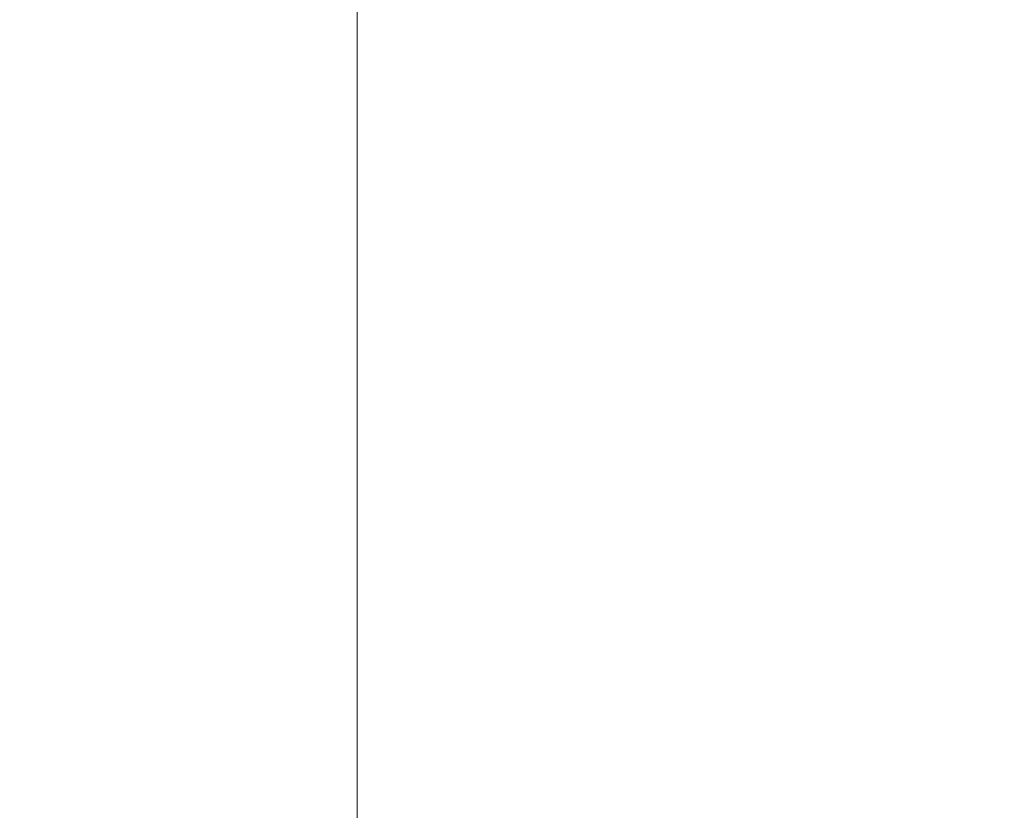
# Model space of a CAD drawing. Header units: centimetres. Extents: x -62 to 63, y 4 to 6.
# Tile 118 of 256: x -61.899 to -61.759, y 5.775 to 5.888. Entities that reach past the tile are written whole.
import ezdxf

# ---------------------------------------------------------------- set-up
doc = ezdxf.new("R2010")
doc.units = ezdxf.units.CM
doc.header["$LTSCALE"] = 2.54
doc.layers.add('Lucido design-1', color=7, linetype='Continuous')

# ---------------------------------------------------------------- blocks, each defined once
blk = doc.blocks.new('Gruppo-4-1')
at = {"color": 7, "linetype": 'Continuous', "lineweight": 9}
for points, invisible_edges in [([(-61.89957, 4.30021, -2276.22437), (-61.89205, 4.30021, -2276.22367), (-61.89205, 5.90021, -2276.22367), (-61.89957, 5.90021, -2276.22437)], 10), ([(-61.89957, 5.90021, -2277.01997), (-61.89285, 5.90021, -2277.02061), (-61.89285, 4.30021, -2277.02061), (-61.89957, 4.30021, -2277.01997)], 10), ([(-61.88265, 4.30021, -2277.02119), (-61.89285, 4.30021, -2277.02061), (-61.89285, 5.90021, -2277.02061), (-61.88265, 5.90021, -2277.02119)], 10), ([(-61.88265, 5.90021, -2276.22315), (-61.89205, 5.90021, -2276.22367), (-61.89205, 4.30021, -2276.22367), (-61.88265, 4.30021, -2276.22315)], 10), ([(-61.88265, 4.30021, -2276.22315), (-61.87173, 4.30021, -2276.22254), (-61.87173, 5.90021, -2276.22254), (-61.88265, 5.90021, -2276.22315)], 10), ([(-61.88265, 5.90021, -2277.02119), (-61.87256, 5.90021, -2277.02177), (-61.87256, 4.30021, -2277.02177), (-61.88265, 4.30021, -2277.02119)], 10), ([(-61.8666, 4.30021, -2277.02188), (-61.87256, 4.30021, -2277.02177), (-61.87256, 5.90021, -2277.02177), (-61.8666, 5.90021, -2277.02188)], 10), ([(-61.8666, 5.90021, -2276.22245), (-61.87173, 5.90021, -2276.22254), (-61.87173, 4.30021, -2276.22254), (-61.8666, 4.30021, -2276.22245)], 10), ([(-61.8666, 4.30021, -2276.22245), (-61.85145, 4.30021, -2276.22217), (-61.85145, 5.90021, -2276.22217), (-61.8666, 5.90021, -2276.22245)], 8), ([(-61.8666, 5.90021, -2277.02188), (-61.85145, 5.90021, -2277.02217), (-61.85145, 4.30021, -2277.02217), (-61.8666, 4.30021, -2277.02188)], 8), ([(-61.85145, 4.30021, -2277.02217), (-61.85145, 5.90021, -2277.02217), (-20.24151, 5.90021, -2277.02217), (-20.24151, 4.70021, -2277.02217)], 8)]:
    blk.add_3dface(points, dxfattribs=dict(at, invisible_edges=invisible_edges))
blk.add_3dface([(-61.85145, 5.90021, -2276.22217), (-61.85145, 4.30021, -2276.22217), (62.97838, 4.30021, -2276.22217), (62.97838, 5.90021, -2276.22217)], dxfattribs=at)
blk = doc.blocks.new('Gruppo-5-1')
at = {"color": 7}
blk.add_blockref('Gruppo-4-1', (0, 0), dxfattribs=at)

msp = doc.modelspace()

# ---------------------------------------------------------------- block references
at = {"layer": 'Lucido design-1', "color": 7}
msp.add_blockref('Gruppo-5-1', (0, 0), dxfattribs=at)

doc.saveas('drawing.dxf')
